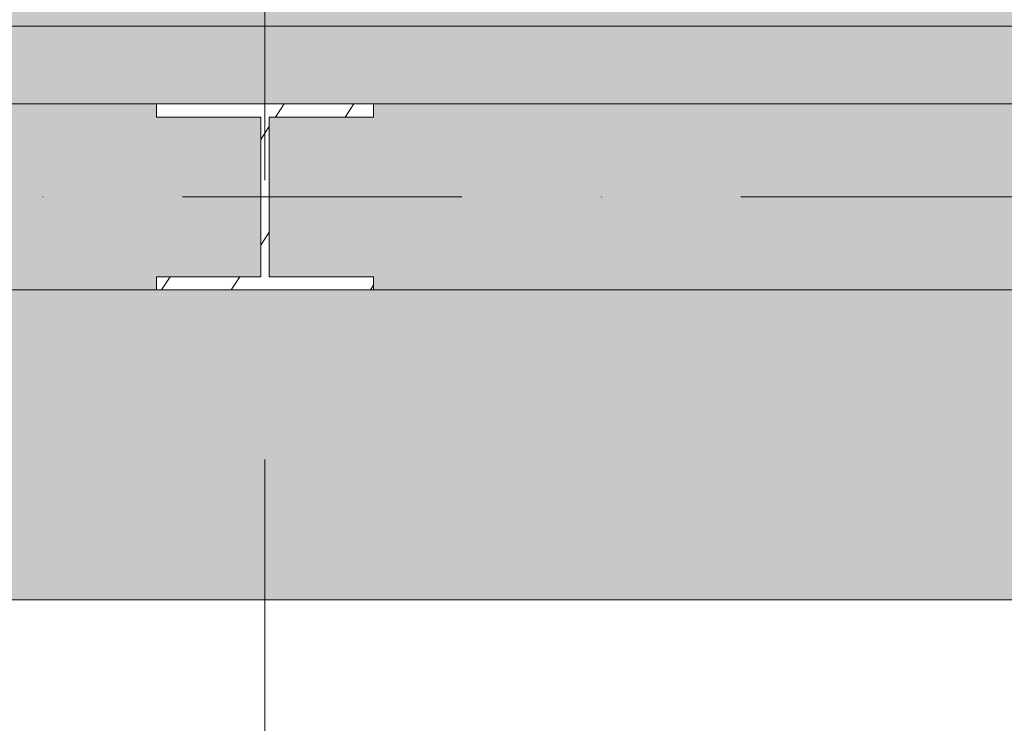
# Model space of a CAD drawing. Header units: millimetres. Extents: x -19278 to 18011, y -32369 to 41467.
# Tile 45 of 64: x -4450 to -3814, y 2550 to 3004. Entities that reach past the tile are written whole.
import ezdxf
from ezdxf.xclip import XClip

# ---------------------------------------------------------------- set-up
doc = ezdxf.new("R2010")
doc.units = ezdxf.units.MM
doc.header["$MEASUREMENT"] = 0
doc.header["$XCLIPFRAME"] = 0
doc.linetypes.add('Kropki i Kreski', pattern=[360, 180, -90, 0, -90])
for name, color, linetype in [('2D - Rysunki i Obrazki', 7, 'Continuous'), ('PT.A.01_1_! konstrukcja stalowa', 7, 'Continuous'), ('PT.A.01_1_Ściany zewnętrzne', 7, 'Continuous')]:
    doc.layers.add(name, color=color, linetype=linetype)
doc.layers.add('PT.A.01_1_! konstrukcja stalowa_Nr_pióra__28_Nr_pióra__10', color=7, linetype='Continuous', lineweight=18, true_color=0xa80f02)
doc.layers.add('PT.A.01_1_Ściany zewnętrzne_Nr_pióra__174_Nr_pióra__22', color=7, linetype='Continuous', lineweight=18, true_color=0xe105fa)
doc.layers.add('PT.A.01_1_Osie_Nr_pióra__101_Nr_pióra__252', color=252, linetype='Continuous', lineweight=18)
doc.layers.add('PT.A.01_1_Ściany zewnętrzne_Nr_pióra__41_Nr_pióra__7', color=7, linetype='Continuous', lineweight=18)

# ---------------------------------------------------------------- blocks, each defined once
blk = doc.blocks.new('Rysunek_1_1', base_point=(2114.36, 3072.6))
at = {"layer": 'PT.A.01_1_! konstrukcja stalowa', "linetype": 'Continuous', "lineweight": 0, "true_color": 0x000000}
h = blk.add_hatch(dxfattribs=at)
h.set_pattern_fill('Stal_0001', color=18, style=0, pattern_type=2)
h.set_pattern_definition([(56.608404, (-189831.09, 691936.45), (-93.929467, 61.915307), []), (56.608404, (-189862.4, 691957.09), (-93.929467, 61.915307), [])])
h.paths.add_polyline_path([(-4361.28, 2837.99), (-4361.28, 2829.5), (-4221.28, 2829.5), (-4221.28, 2837.99), (-4288.53, 2837.99), (-4288.53, 2941), (-4221.28, 2941), (-4221.28, 2949.5), (-4361.28, 2949.5), (-4361.28, 2941), (-4294.03, 2941), (-4294.03, 2837.99)])
at = {"layer": 'PT.A.01_1_Ściany zewnętrzne', "linetype": 'Continuous', "lineweight": 0, "true_color": 0xffffff}
for points in [[(-6006.37, 3014.51), (-6006.37, 2999.51), (-3341.37, 2999.51), (-3341.37, 3014.51)], [(-6006.37, 2999.51), (-6006.37, 2949.51), (-3331.37, 2949.51), (-3331.37, 2999.51)], [(-6006.37, 2829.51), (-4361.28, 2829.51), (-4361.28, 2837.99), (-4294.03, 2837.99), (-4294.03, 2941), (-4361.28, 2941), (-4361.28, 2949.5), (-4221.28, 2949.5), (-4221.28, 2941), (-4288.53, 2941), (-4288.53, 2837.99), (-4221.28, 2837.99), (-4221.28, 2829.51), (-3331.37, 2829.51), (-3331.37, 2949.51), (-6006.37, 2949.51)]]:
    blk.add_hatch(color=7, dxfattribs=at).paths.add_polyline_path(points)
at = {"layer": 'PT.A.01_1_Ściany zewnętrzne_Nr_pióra__174_Nr_pióra__22', "linetype": 'Continuous'}
blk.add_hatch(color=256, dxfattribs=at).paths.add_polyline_path([(-6006.37, 2629.51), (-3026.37, 2629.51), (-3026.37, 2829.51), (-4221.28, 2829.51), (-4221.28, 2829.5), (-4361.28, 2829.5), (-4361.28, 2829.51), (-6006.37, 2829.51)])
at = {"layer": 'PT.A.01_1_! konstrukcja stalowa_Nr_pióra__28_Nr_pióra__10', "linetype": 'Continuous'}
for p, q in [((-4221.28, 2949.5), (-4361.28, 2949.5)), ((-4361.28, 2949.5), (-4361.28, 2941)), ((-4221.28, 2941), (-4221.28, 2949.5)), ((-4361.28, 2941), (-4294.03, 2941)), ((-4294.03, 2941), (-4294.03, 2837.99)), ((-4288.53, 2837.99), (-4288.53, 2941)), ((-4288.53, 2941), (-4221.28, 2941)), ((-4294.03, 2837.99), (-4361.28, 2837.99)), ((-4361.28, 2837.99), (-4361.28, 2829.66)), ((-4221.28, 2837.99), (-4288.53, 2837.99)), ((-4221.28, 2829.66), (-4221.28, 2837.99)), ((-4361.28, 2829.66), (-4361.28, 2829.5)), ((-4361.28, 2829.5), (-4221.28, 2829.5)), ((-4221.28, 2829.5), (-4221.28, 2829.66))]:
    blk.add_line(p, q, dxfattribs=at)
at = {"layer": 'PT.A.01_1_Osie_Nr_pióra__101_Nr_pióra__252', "linetype": 'Kropki i Kreski'}
for p, q in [((-4291.37, 379.57), (-4291.37, 13044.63)), ((-18028.2, 2889.51), (370.65, 2889.51))]:
    blk.add_line(p, q, dxfattribs=at)
at = {"layer": 'PT.A.01_1_Ściany zewnętrzne_Nr_pióra__41_Nr_pióra__7', "linetype": 'Continuous'}
for p, q in [((-3331.37, 2999.51), (-6006.37, 2999.51)), ((-3331.37, 2949.51), (-6006.37, 2949.51)), ((-6006.37, 2829.51), (-4361.28, 2829.51)), ((-4221.28, 2829.51), (-3331.37, 2829.51))]:
    blk.add_line(p, q, dxfattribs=at)
at = {"layer": 'PT.A.01_1_Ściany zewnętrzne_Nr_pióra__41_Nr_pióra__7', "linetype": 'Continuous', "flags": 128}
blk.add_lwpolyline([(-6006.37, 2629.51), (-3026.37, 2629.51)], dxfattribs=at)

msp = doc.modelspace()

# ---------------------------------------------------------------- block references
at = {"layer": '2D - Rysunki i Obrazki', "color": 151, "linetype": 'Continuous', "lineweight": 13, "true_color": 0x80c2ff}
ref = msp.add_blockref('Rysunek_1_1', (2114.36, 3072.6), dxfattribs=at)
XClip(ref).set_block_clipping_path([(-11177.5234049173, -36557.2258517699), (29952.3944637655, -28108.1790241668), (15406.2423630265, 42702.4169420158), (-25723.6755056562, 34253.3701144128)])

doc.saveas('drawing.dxf')
